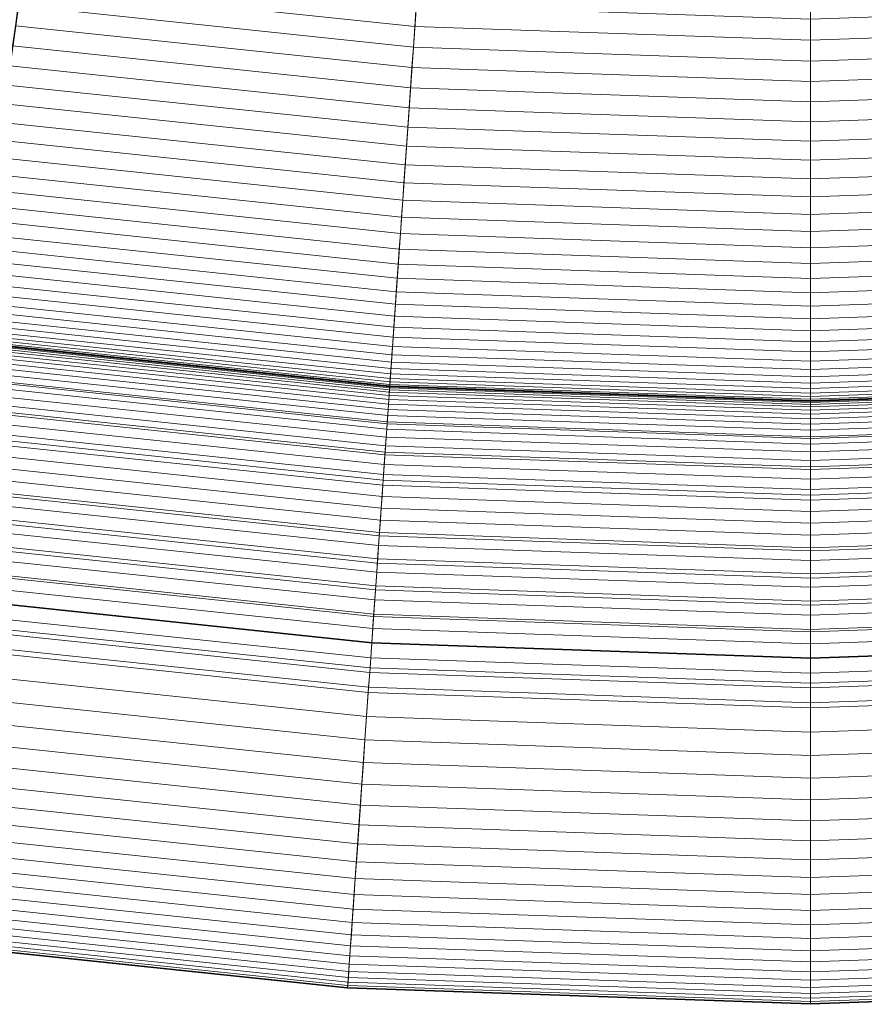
# Model space of a CAD drawing. Header units: millimetres. Extents: x -219 to 220, y -220 to 220.
# Tile 10 of 146: x -26 to 2, y -220 to -187. Entities that reach past the tile are written whole.
import ezdxf

# ---------------------------------------------------------------- set-up
doc = ezdxf.new("R2010")
doc.units = ezdxf.units.MM
doc.layers.add('LUCIDO_1', color=1, linetype='Continuous', lineweight=20, true_color=0xff0000)
doc.layers.add('Nessuna', color=7, linetype='Continuous', lineweight=9)

# ---------------------------------------------------------------- blocks, each defined once
blk = doc.blocks.new('Group-1')
at = {"layer": 'Nessuna', "color": 7, "linetype": 'Continuous', "lineweight": 9, "transparency": 33554687}
for points in [[(-68.436, -189.146, -79.962), (-81.46, -183.885, -79.962), (-20.392, -46.723, -89.301), (-17.085, -48.059, -89.301)], [(-55.077, -193.487, -79.962), (-68.436, -189.146, -79.962), (-17.085, -48.059, -89.301), (-13.693, -49.162, -89.301)], [(-41.448, -196.885, -79.962), (-55.077, -193.487, -79.962), (-13.693, -49.162, -89.301), (-10.232, -50.024, -89.301)], [(-27.615, -199.324, -79.962), (-41.448, -196.885, -79.962), (-10.232, -50.024, -89.301), (-6.719, -50.644, -89.301)], [(-13.646, -200.793, -79.962), (-27.615, -199.324, -79.962), (-6.719, -50.644, -89.301), (-3.172, -51.017, -89.301)], [(0.392, -201.283, -79.962), (-13.646, -200.793, -79.962), (-3.172, -51.017, -89.301), (0.392, -51.141, -89.301)], [(14.43, -200.793, -79.962), (0.392, -201.283, -79.962), (0.392, -51.141, -89.301), (3.957, -51.017, -89.301)], [(-12.676, -186.921, -60.721), (-25.68, -185.555, -60.721), (-25.777, -186.244, -60.595), (-12.724, -187.615, -60.595)], [(-12.724, -187.615, -60.595), (-25.777, -186.244, -60.595), (-25.873, -186.926, -60.435), (-12.772, -188.303, -60.435)], [(-12.772, -188.303, -60.435), (-25.873, -186.926, -60.435), (-25.967, -187.6, -60.244), (-12.82, -188.982, -60.244)], [(0.392, -187.378, -60.721), (-12.676, -186.921, -60.721), (-12.724, -187.615, -60.595), (0.392, -188.074, -60.595)], [(13.46, -186.921, -60.721), (0.392, -187.378, -60.721), (0.392, -188.074, -60.595), (13.509, -187.615, -60.595)], [(-12.82, -188.982, -60.244), (-25.967, -187.6, -60.244), (-26.061, -188.264, -60.02), (-12.866, -189.651, -60.02)], [(0.392, -188.074, -60.595), (-12.724, -187.615, -60.595), (-12.772, -188.303, -60.435), (0.392, -188.762, -60.435)], [(13.509, -187.615, -60.595), (0.392, -188.074, -60.595), (0.392, -188.762, -60.435), (13.557, -188.303, -60.435)], [(-12.866, -189.651, -60.02), (-26.061, -188.264, -60.02), (-26.153, -188.918, -59.766), (-12.913, -190.309, -59.766)], [(0.392, -188.762, -60.435), (-12.772, -188.303, -60.435), (-12.82, -188.982, -60.244), (0.392, -189.443, -60.244)], [(13.557, -188.303, -60.435), (0.392, -188.762, -60.435), (0.392, -189.443, -60.244), (13.604, -188.982, -60.244)], [(-12.913, -190.309, -59.766), (-26.153, -188.918, -59.766), (-26.243, -189.558, -59.48), (-12.958, -190.954, -59.48)], [(0.392, -189.443, -60.244), (-12.82, -188.982, -60.244), (-12.866, -189.651, -60.02), (0.392, -190.114, -60.02)], [(13.604, -188.982, -60.244), (0.392, -189.443, -60.244), (0.392, -190.114, -60.02), (13.651, -189.651, -60.02)], [(-12.958, -190.954, -59.48), (-26.243, -189.558, -59.48), (-26.331, -190.185, -59.164), (-13.002, -191.586, -59.164)], [(0.392, -190.114, -60.02), (-12.866, -189.651, -60.02), (-12.913, -190.309, -59.766), (0.392, -190.774, -59.766)], [(13.651, -189.651, -60.02), (0.392, -190.114, -60.02), (0.392, -190.774, -59.766), (13.697, -190.309, -59.766)], [(-13.002, -191.586, -59.164), (-26.331, -190.185, -59.164), (-26.417, -190.796, -58.819), (-13.045, -192.201, -58.819)], [(0.392, -190.774, -59.766), (-12.913, -190.309, -59.766), (-12.958, -190.954, -59.48), (0.392, -191.421, -59.48)], [(13.697, -190.309, -59.766), (0.392, -190.774, -59.766), (0.392, -191.421, -59.48), (13.742, -190.954, -59.48)], [(-13.045, -192.201, -58.819), (-26.417, -190.796, -58.819), (-26.5, -191.39, -58.445), (-13.087, -192.8, -58.445)], [(0.392, -191.421, -59.48), (-12.958, -190.954, -59.48), (-13.002, -191.586, -59.164), (0.392, -192.053, -59.164)], [(13.742, -190.954, -59.48), (0.392, -191.421, -59.48), (0.392, -192.053, -59.164), (13.786, -191.586, -59.164)], [(-13.087, -192.8, -58.445), (-26.5, -191.39, -58.445), (-26.581, -191.966, -58.043), (-13.127, -193.38, -58.043)], [(0.392, -192.053, -59.164), (-13.002, -191.586, -59.164), (-13.045, -192.201, -58.819), (0.392, -192.67, -58.819)], [(13.786, -191.586, -59.164), (0.392, -192.053, -59.164), (0.392, -192.67, -58.819), (13.829, -192.201, -58.819)], [(-13.127, -193.38, -58.043), (-26.581, -191.966, -58.043), (-26.659, -192.523, -57.615), (-13.167, -193.941, -57.615)], [(0.392, -192.67, -58.819), (-13.045, -192.201, -58.819), (-13.087, -192.8, -58.445), (0.392, -193.271, -58.445)], [(13.829, -192.201, -58.819), (0.392, -192.67, -58.819), (0.392, -193.271, -58.445), (13.871, -192.8, -58.445)], [(-13.167, -193.941, -57.615), (-26.659, -192.523, -57.615), (-26.735, -193.059, -57.16), (-13.204, -194.482, -57.16)], [(0.392, -193.271, -58.445), (-13.087, -192.8, -58.445), (-13.127, -193.38, -58.043), (0.392, -193.853, -58.043)], [(13.871, -192.8, -58.445), (0.392, -193.271, -58.445), (0.392, -193.853, -58.043), (13.912, -193.38, -58.043)], [(-13.204, -194.482, -57.16), (-26.735, -193.059, -57.16), (-26.807, -193.574, -56.68), (-13.241, -195, -56.68)], [(-13.241, -195, -56.68), (-26.807, -193.574, -56.68), (-26.876, -194.065, -56.176), (-13.275, -195.495, -56.176)], [(0.392, -193.853, -58.043), (-13.127, -193.38, -58.043), (-13.167, -193.941, -57.615), (0.392, -194.415, -57.615)], [(13.912, -193.38, -58.043), (0.392, -193.853, -58.043), (0.392, -194.415, -57.615), (13.951, -193.941, -57.615)], [(-13.275, -195.495, -56.176), (-26.876, -194.065, -56.176), (-26.942, -194.533, -55.65), (-13.308, -195.966, -55.65)], [(0.392, -194.415, -57.615), (-13.167, -193.941, -57.615), (-13.204, -194.482, -57.16), (0.392, -194.956, -57.16)], [(13.951, -193.941, -57.615), (0.392, -194.415, -57.615), (0.392, -194.956, -57.16), (13.989, -194.482, -57.16)], [(-13.308, -195.966, -55.65), (-26.942, -194.533, -55.65), (-27.004, -194.975, -55.102), (-13.339, -196.411, -55.102)], [(0.392, -194.956, -57.16), (-13.204, -194.482, -57.16), (-13.241, -195, -56.68), (0.392, -195.476, -56.68)], [(13.989, -194.482, -57.16), (0.392, -194.956, -57.16), (0.392, -195.476, -56.68), (14.025, -195, -56.68)], [(-13.339, -196.411, -55.102), (-27.004, -194.975, -55.102), (-27.062, -195.391, -54.533), (-13.369, -196.83, -54.533)], [(0.392, -195.476, -56.68), (-13.241, -195, -56.68), (-13.275, -195.495, -56.176), (0.392, -195.972, -56.176)], [(14.025, -195, -56.68), (0.392, -195.476, -56.68), (0.392, -195.972, -56.176), (14.06, -195.495, -56.176)], [(-13.369, -196.83, -54.533), (-27.062, -195.391, -54.533), (-27.117, -195.78, -53.945), (-13.396, -197.222, -53.945)], [(0.392, -195.972, -56.176), (-13.275, -195.495, -56.176), (-13.308, -195.966, -55.65), (0.392, -196.444, -55.65)], [(14.06, -195.495, -56.176), (0.392, -195.972, -56.176), (0.392, -196.444, -55.65), (14.093, -195.966, -55.65)], [(-13.396, -197.222, -53.945), (-27.117, -195.78, -53.945), (-27.168, -196.142, -53.339), (-13.421, -197.586, -53.339)], [(-13.421, -197.586, -53.339), (-27.168, -196.142, -53.339), (-27.215, -196.474, -52.717), (-13.445, -197.922, -52.717)], [(0.392, -196.444, -55.65), (-13.308, -195.966, -55.65), (-13.339, -196.411, -55.102), (0.392, -196.891, -55.102)], [(14.093, -195.966, -55.65), (0.392, -196.444, -55.65), (0.392, -196.891, -55.102), (14.124, -196.411, -55.102)], [(-13.445, -197.922, -52.717), (-27.215, -196.474, -52.717), (-27.257, -196.777, -52.08), (-13.466, -198.227, -52.08)], [(0.392, -196.891, -55.102), (-13.339, -196.411, -55.102), (-13.369, -196.83, -54.533), (0.392, -197.311, -54.533)], [(14.124, -196.411, -55.102), (0.392, -196.891, -55.102), (0.392, -197.311, -54.533), (14.153, -196.83, -54.533)], [(-13.466, -198.227, -52.08), (-27.257, -196.777, -52.08), (-27.296, -197.051, -51.429), (-13.485, -198.502, -51.429)], [(0.392, -197.311, -54.533), (-13.369, -196.83, -54.533), (-13.396, -197.222, -53.945), (0.392, -197.704, -53.945)], [(14.153, -196.83, -54.533), (0.392, -197.311, -54.533), (0.392, -197.704, -53.945), (14.181, -197.222, -53.945)], [(-13.485, -198.502, -51.429), (-27.296, -197.051, -51.429), (-27.33, -197.293, -50.765), (-13.503, -198.746, -50.765)], [(-13.517, -198.959, -50.091), (-27.359, -197.504, -50.091), (-27.385, -197.684, -49.408), (-13.53, -199.14, -49.408)], [(-13.503, -198.746, -50.765), (-27.33, -197.293, -50.765), (-27.359, -197.504, -50.091), (-13.517, -198.959, -50.091)], [(0.392, -197.704, -53.945), (-13.396, -197.222, -53.945), (-13.421, -197.586, -53.339), (0.392, -198.069, -53.339)], [(14.181, -197.222, -53.945), (0.392, -197.704, -53.945), (0.392, -198.069, -53.339), (14.206, -197.586, -53.339)], [(-13.54, -199.289, -48.716), (-27.405, -197.831, -48.716), (-27.421, -197.946, -48.019), (-13.549, -199.405, -48.019)], [(-13.53, -199.14, -49.408), (-27.385, -197.684, -49.408), (-27.405, -197.831, -48.716), (-13.54, -199.289, -48.716)], [(0.392, -198.069, -53.339), (-13.421, -197.586, -53.339), (-13.445, -197.922, -52.717), (0.392, -198.405, -52.717)], [(14.206, -197.586, -53.339), (0.392, -198.069, -53.339), (0.392, -198.405, -52.717), (14.229, -197.922, -52.717)], [(-13.562, -199.602, -9.02), (-27.449, -198.142, -9.02), (-27.457, -198.202, -8.533), (-13.567, -199.662, -8.533)], [(-13.56, -199.566, -9.509), (-27.444, -198.107, -9.509), (-27.449, -198.142, -9.02), (-13.562, -199.602, -9.02)], [(-13.559, -199.554, -10), (-27.442, -198.095, -10), (-27.444, -198.107, -9.509), (-13.56, -199.566, -9.509)], [(-13.558, -199.537, -46.611), (-27.44, -198.078, -46.611), (-27.442, -198.095, -45.904), (-13.559, -199.554, -45.904)], [(-13.559, -199.554, -45.904), (-27.442, -198.095, -45.904), (-27.442, -198.095, -10), (-13.559, -199.554, -10)], [(-13.554, -199.487, -47.317), (-27.433, -198.029, -47.317), (-27.44, -198.078, -46.611), (-13.558, -199.537, -46.611)], [(-13.549, -199.405, -48.019), (-27.421, -197.946, -48.019), (-27.433, -198.029, -47.317), (-13.554, -199.487, -47.317)], [(0.392, -198.405, -52.717), (-13.445, -197.922, -52.717), (-13.466, -198.227, -52.08), (0.392, -198.711, -52.08)], [(14.229, -197.922, -52.717), (0.392, -198.405, -52.717), (0.392, -198.711, -52.08), (14.251, -198.227, -52.08)], [(-13.58, -199.853, -7.57), (-27.484, -198.391, -7.57), (-27.502, -198.521, -7.097), (-13.589, -199.983, -7.097)], [(-13.572, -199.746, -8.049), (-27.469, -198.285, -8.049), (-27.484, -198.391, -7.57), (-13.58, -199.853, -7.57)], [(-13.567, -199.662, -8.533), (-27.457, -198.202, -8.533), (-27.469, -198.285, -8.049), (-13.572, -199.746, -8.049)], [(0.392, -198.987, -51.429), (-13.485, -198.502, -51.429), (-13.503, -198.746, -50.765), (0.392, -199.232, -50.765)], [(0.392, -198.711, -52.08), (-13.466, -198.227, -52.08), (-13.485, -198.502, -51.429), (0.392, -198.987, -51.429)], [(14.251, -198.227, -52.08), (0.392, -198.711, -52.08), (0.392, -198.987, -51.429), (14.27, -198.502, -51.429)], [(14.27, -198.502, -51.429), (0.392, -198.987, -51.429), (0.392, -199.232, -50.765), (14.287, -198.746, -50.765)], [(-13.6, -200.137, -6.631), (-27.524, -198.674, -6.631), (-27.548, -198.849, -6.173), (-13.612, -200.313, -6.173)], [(-13.589, -199.983, -7.097), (-27.502, -198.521, -7.097), (-27.524, -198.674, -6.631), (-13.6, -200.137, -6.631)], [(0.392, -199.232, -50.765), (-13.503, -198.746, -50.765), (-13.517, -198.959, -50.091), (0.392, -199.445, -50.091)], [(14.287, -198.746, -50.765), (0.392, -199.232, -50.765), (0.392, -199.445, -50.091), (14.302, -198.959, -50.091)], [(-13.626, -200.512, -5.724), (-27.576, -199.045, -5.724), (-27.607, -199.264, -5.286), (-13.641, -200.732, -5.286)], [(-13.612, -200.313, -6.173), (-27.548, -198.849, -6.173), (-27.576, -199.045, -5.724), (-13.626, -200.512, -5.724)], [(0.392, -199.626, -49.408), (-13.53, -199.14, -49.408), (-13.54, -199.289, -48.716), (0.392, -199.775, -48.716)], [(0.392, -199.445, -50.091), (-13.517, -198.959, -50.091), (-13.53, -199.14, -49.408), (0.392, -199.626, -49.408)], [(14.302, -198.959, -50.091), (0.392, -199.445, -50.091), (0.392, -199.626, -49.408), (14.315, -199.14, -49.408)], [(14.315, -199.14, -49.408), (0.392, -199.626, -49.408), (0.392, -199.775, -48.716), (14.325, -199.289, -48.716)], [(-13.711, -201.73, -79.881), (-27.746, -200.255, -79.881), (-27.615, -199.324, -79.962), (-13.646, -200.793, -79.962)], [(-13.641, -200.732, -5.286), (-27.607, -199.264, -5.286), (-27.64, -199.504, -4.859), (-13.658, -200.973, -4.859)], [(0.392, -199.974, -47.317), (-13.554, -199.487, -47.317), (-13.558, -199.537, -46.611), (0.392, -200.024, -46.611)], [(0.392, -199.891, -48.019), (-13.549, -199.405, -48.019), (-13.554, -199.487, -47.317), (0.392, -199.974, -47.317)], [(0.392, -199.775, -48.716), (-13.54, -199.289, -48.716), (-13.549, -199.405, -48.019), (0.392, -199.891, -48.019)], [(14.325, -199.289, -48.716), (0.392, -199.775, -48.716), (0.392, -199.891, -48.019), (14.333, -199.405, -48.019)], [(14.333, -199.405, -48.019), (0.392, -199.891, -48.019), (0.392, -199.974, -47.317), (14.339, -199.487, -47.317)], [(14.339, -199.487, -47.317), (0.392, -199.974, -47.317), (0.392, -200.024, -46.611), (14.342, -199.537, -46.611)], [(-13.677, -201.235, -4.444), (-27.677, -199.764, -4.444), (-27.716, -200.043, -4.043), (-13.696, -201.517, -4.043)], [(-13.658, -200.973, -4.859), (-27.64, -199.504, -4.859), (-27.677, -199.764, -4.444), (-13.677, -201.235, -4.444)], [(0.392, -200.233, -8.049), (-13.572, -199.746, -8.049), (-13.58, -199.853, -7.57), (0.392, -200.341, -7.57)], [(0.392, -200.149, -8.533), (-13.567, -199.662, -8.533), (-13.572, -199.746, -8.049), (0.392, -200.233, -8.049)], [(0.392, -200.089, -9.02), (-13.562, -199.602, -9.02), (-13.567, -199.662, -8.533), (0.392, -200.149, -8.533)], [(0.392, -200.053, -9.509), (-13.56, -199.566, -9.509), (-13.562, -199.602, -9.02), (0.392, -200.089, -9.02)], [(0.392, -200.041, -10), (-13.559, -199.554, -10), (-13.56, -199.566, -9.509), (0.392, -200.053, -9.509)], [(0.392, -200.024, -46.611), (-13.558, -199.537, -46.611), (-13.559, -199.554, -45.904), (0.392, -200.041, -45.904)], [(0.392, -200.041, -45.904), (-13.559, -199.554, -45.904), (-13.559, -199.554, -10), (0.392, -200.041, -10)], [(14.342, -199.537, -46.611), (0.392, -200.024, -46.611), (0.392, -200.041, -45.904), (14.344, -199.554, -45.904)], [(14.344, -199.554, -10), (0.392, -200.041, -10), (0.392, -200.053, -9.509), (14.344, -199.566, -9.509)], [(14.344, -199.554, -45.904), (0.392, -200.041, -45.904), (0.392, -200.041, -10), (14.344, -199.554, -10)], [(14.344, -199.566, -9.509), (0.392, -200.053, -9.509), (0.392, -200.089, -9.02), (14.347, -199.602, -9.02)], [(14.347, -199.602, -9.02), (0.392, -200.089, -9.02), (0.392, -200.149, -8.533), (14.351, -199.662, -8.533)], [(14.351, -199.662, -8.533), (0.392, -200.149, -8.533), (0.392, -200.233, -8.049), (14.357, -199.746, -8.049)], [(14.357, -199.746, -8.049), (0.392, -200.233, -8.049), (0.392, -200.341, -7.57), (14.365, -199.853, -7.57)], [(-13.696, -201.517, -4.043), (-27.716, -200.043, -4.043), (-27.758, -200.343, -3.656), (-13.717, -201.818, -3.656)], [(0.392, -200.626, -6.631), (-13.6, -200.137, -6.631), (-13.612, -200.313, -6.173), (0.392, -200.802, -6.173)], [(0.392, -200.472, -7.097), (-13.589, -199.983, -7.097), (-13.6, -200.137, -6.631), (0.392, -200.626, -6.631)], [(0.392, -200.341, -7.57), (-13.58, -199.853, -7.57), (-13.589, -199.983, -7.097), (0.392, -200.472, -7.097)], [(14.365, -199.853, -7.57), (0.392, -200.341, -7.57), (0.392, -200.472, -7.097), (14.374, -199.983, -7.097)], [(14.374, -199.983, -7.097), (0.392, -200.472, -7.097), (0.392, -200.626, -6.631), (14.384, -200.137, -6.631)], [(14.384, -200.137, -6.631), (0.392, -200.626, -6.631), (0.392, -200.802, -6.173), (14.397, -200.313, -6.173)], [(-13.776, -202.662, -79.756), (-27.876, -201.18, -79.756), (-27.746, -200.255, -79.881), (-13.711, -201.73, -79.881)], [(-13.717, -201.818, -3.656), (-27.758, -200.343, -3.656), (-27.803, -200.66, -3.284), (-13.74, -202.138, -3.284)], [(0.392, -200.802, -6.173), (-13.612, -200.313, -6.173), (-13.626, -200.512, -5.724), (0.392, -201.001, -5.724)], [(14.397, -200.313, -6.173), (0.392, -200.802, -6.173), (0.392, -201.001, -5.724), (14.411, -200.512, -5.724)], [(-13.74, -202.138, -3.284), (-27.803, -200.66, -3.284), (-27.85, -200.995, -2.929), (-13.763, -202.476, -2.929)], [(0.392, -202.222, -79.881), (-13.711, -201.73, -79.881), (-13.646, -200.793, -79.962), (0.392, -201.283, -79.962)], [(0.392, -201.222, -5.286), (-13.641, -200.732, -5.286), (-13.658, -200.973, -4.859), (0.392, -201.464, -4.859)], [(0.392, -201.001, -5.724), (-13.626, -200.512, -5.724), (-13.641, -200.732, -5.286), (0.392, -201.222, -5.286)], [(14.411, -200.512, -5.724), (0.392, -201.001, -5.724), (0.392, -201.222, -5.286), (14.426, -200.732, -5.286)], [(14.426, -200.732, -5.286), (0.392, -201.222, -5.286), (0.392, -201.464, -4.859), (14.443, -200.973, -4.859)], [(14.496, -201.73, -79.881), (0.392, -202.222, -79.881), (0.392, -201.283, -79.962), (14.43, -200.793, -79.962)], [(-13.763, -202.476, -2.929), (-27.85, -200.995, -2.929), (-27.899, -201.347, -2.59), (-13.788, -202.83, -2.59)], [(0.392, -201.464, -4.859), (-13.658, -200.973, -4.859), (-13.677, -201.235, -4.444), (0.392, -201.726, -4.444)], [(14.443, -200.973, -4.859), (0.392, -201.464, -4.859), (0.392, -201.726, -4.444), (14.461, -201.235, -4.444)], [(-13.841, -203.587, -79.587), (-28.005, -202.099, -79.587), (-27.876, -201.18, -79.756), (-13.776, -202.662, -79.756)], [(-13.788, -202.83, -2.59), (-27.899, -201.347, -2.59), (-27.951, -201.715, -2.27), (-13.814, -203.201, -2.27)], [(0.392, -201.726, -4.444), (-13.677, -201.235, -4.444), (-13.696, -201.517, -4.043), (0.392, -202.009, -4.043)], [(14.461, -201.235, -4.444), (0.392, -201.726, -4.444), (0.392, -202.009, -4.043), (14.481, -201.517, -4.043)], [(-13.814, -203.201, -2.27), (-27.951, -201.715, -2.27), (-28.005, -202.098, -1.968), (-13.841, -203.587, -1.968)], [(0.392, -203.157, -79.756), (-13.776, -202.662, -79.756), (-13.711, -201.73, -79.881), (0.392, -202.222, -79.881)], [(0.392, -202.009, -4.043), (-13.696, -201.517, -4.043), (-13.717, -201.818, -3.656), (0.392, -202.311, -3.656)], [(14.481, -201.517, -4.043), (0.392, -202.009, -4.043), (0.392, -202.311, -3.656), (14.502, -201.818, -3.656)], [(14.561, -202.662, -79.756), (0.392, -203.157, -79.756), (0.392, -202.222, -79.881), (14.496, -201.73, -79.881)], [(-13.905, -204.504, -79.375), (-28.133, -203.008, -79.375), (-28.005, -202.099, -79.587), (-13.841, -203.587, -79.587)], [(-13.841, -203.587, -1.968), (-28.005, -202.098, -1.968), (-28.061, -202.496, -1.685), (-13.869, -203.987, -1.685)], [(0.392, -202.311, -3.656), (-13.717, -201.818, -3.656), (-13.74, -202.138, -3.284), (0.392, -202.632, -3.284)], [(14.502, -201.818, -3.656), (0.392, -202.311, -3.656), (0.392, -202.632, -3.284), (14.524, -202.138, -3.284)], [(0.392, -202.632, -3.284), (-13.74, -202.138, -3.284), (-13.763, -202.476, -2.929), (0.392, -202.97, -2.929)], [(14.524, -202.138, -3.284), (0.392, -202.632, -3.284), (0.392, -202.97, -2.929), (14.548, -202.476, -2.929)], [(-13.869, -203.987, -1.685), (-28.061, -202.496, -1.685), (-28.119, -202.906, -1.423), (-13.898, -204.401, -1.423)], [(0.392, -204.084, -79.587), (-13.841, -203.587, -79.587), (-13.776, -202.662, -79.756), (0.392, -203.157, -79.756)], [(0.392, -202.97, -2.929), (-13.763, -202.476, -2.929), (-13.788, -202.83, -2.59), (0.392, -203.326, -2.59)], [(14.548, -202.476, -2.929), (0.392, -202.97, -2.929), (0.392, -203.326, -2.59), (14.573, -202.83, -2.59)], [(14.626, -203.587, -79.587), (0.392, -204.084, -79.587), (0.392, -203.157, -79.756), (14.561, -202.662, -79.756)], [(-13.968, -205.409, -79.12), (-28.259, -203.907, -79.12), (-28.133, -203.008, -79.375), (-13.905, -204.504, -79.375)], [(-13.898, -204.401, -1.423), (-28.119, -202.906, -1.423), (-28.178, -203.329, -1.181), (-13.928, -204.827, -1.181)], [(0.392, -203.326, -2.59), (-13.788, -202.83, -2.59), (-13.814, -203.201, -2.27), (0.392, -203.697, -2.27)], [(14.573, -202.83, -2.59), (0.392, -203.326, -2.59), (0.392, -203.697, -2.27), (14.599, -203.201, -2.27)], [(-13.928, -204.827, -1.181), (-28.178, -203.329, -1.181), (-28.239, -203.763, -0.96), (-13.958, -205.264, -0.96)], [(0.392, -203.697, -2.27), (-13.814, -203.201, -2.27), (-13.841, -203.587, -1.968), (0.392, -204.084, -1.968)], [(14.599, -203.201, -2.27), (0.392, -203.697, -2.27), (0.392, -204.084, -1.968), (14.626, -203.587, -1.968)], [(0.392, -205.003, -79.375), (-13.905, -204.504, -79.375), (-13.841, -203.587, -79.587), (0.392, -204.084, -79.587)], [(0.392, -204.084, -1.968), (-13.841, -203.587, -1.968), (-13.869, -203.987, -1.685), (0.392, -204.485, -1.685)], [(14.626, -203.587, -1.968), (0.392, -204.084, -1.968), (0.392, -204.485, -1.685), (14.654, -203.987, -1.685)], [(14.69, -204.504, -79.375), (0.392, -205.003, -79.375), (0.392, -204.084, -79.587), (14.626, -203.587, -79.587)], [(-14.031, -206.301, -78.822), (-28.384, -204.793, -78.822), (-28.259, -203.907, -79.12), (-13.968, -205.409, -79.12)], [(-13.958, -205.264, -0.96), (-28.239, -203.763, -0.96), (-28.301, -204.208, -0.761), (-13.99, -205.712, -0.761)], [(0.392, -204.485, -1.685), (-13.869, -203.987, -1.685), (-13.898, -204.401, -1.423), (0.392, -204.9, -1.423)], [(14.654, -203.987, -1.685), (0.392, -204.485, -1.685), (0.392, -204.9, -1.423), (14.683, -204.401, -1.423)], [(-13.99, -205.712, -0.761), (-28.301, -204.208, -0.761), (-28.365, -204.661, -0.585), (-14.022, -206.169, -0.585)], [(-14.022, -206.169, -0.585), (-28.365, -204.661, -0.585), (-28.43, -205.123, -0.431), (-14.054, -206.634, -0.431)], [(0.392, -205.911, -79.12), (-13.968, -205.409, -79.12), (-13.905, -204.504, -79.375), (0.392, -205.003, -79.375)], [(0.392, -204.9, -1.423), (-13.898, -204.401, -1.423), (-13.928, -204.827, -1.181), (0.392, -205.327, -1.181)], [(14.683, -204.401, -1.423), (0.392, -204.9, -1.423), (0.392, -205.327, -1.181), (14.712, -204.827, -1.181)], [(14.753, -205.409, -79.12), (0.392, -205.911, -79.12), (0.392, -205.003, -79.375), (14.69, -204.504, -79.375)], [(-14.092, -207.179, -78.482), (-28.506, -205.664, -78.482), (-28.384, -204.793, -78.822), (-14.031, -206.301, -78.822)], [(0.392, -205.327, -1.181), (-13.928, -204.827, -1.181), (-13.958, -205.264, -0.96), (0.392, -205.766, -0.96)], [(14.712, -204.827, -1.181), (0.392, -205.327, -1.181), (0.392, -205.766, -0.96), (14.743, -205.264, -0.96)], [(-14.054, -206.634, -0.431), (-28.43, -205.123, -0.431), (-28.496, -205.591, -0.3), (-14.087, -207.106, -0.3)], [(0.392, -205.766, -0.96), (-13.958, -205.264, -0.96), (-13.99, -205.712, -0.761), (0.392, -206.214, -0.761)], [(14.743, -205.264, -0.96), (0.392, -205.766, -0.96), (0.392, -206.214, -0.761), (14.774, -205.712, -0.761)], [(-14.152, -208.039, -78.101), (-28.626, -206.518, -78.101), (-28.506, -205.664, -78.482), (-14.092, -207.179, -78.482)], [(-14.087, -207.106, -0.3), (-28.496, -205.591, -0.3), (-28.563, -206.065, -0.192), (-14.12, -207.583, -0.192)], [(0.392, -206.805, -78.822), (-14.031, -206.301, -78.822), (-13.968, -205.409, -79.12), (0.392, -205.911, -79.12)], [(14.815, -206.301, -78.822), (0.392, -206.805, -78.822), (0.392, -205.911, -79.12), (14.753, -205.409, -79.12)], [(0.392, -206.214, -0.761), (-13.99, -205.712, -0.761), (-14.022, -206.169, -0.585), (0.392, -206.672, -0.585)], [(14.774, -205.712, -0.761), (0.392, -206.214, -0.761), (0.392, -206.672, -0.585), (14.806, -206.169, -0.585)], [(-14.12, -207.583, -0.192), (-28.563, -206.065, -0.192), (-28.63, -206.544, -0.108), (-14.154, -208.066, -0.108)], [(0.392, -207.685, -78.482), (-14.092, -207.179, -78.482), (-14.031, -206.301, -78.822), (0.392, -206.805, -78.822)], [(0.392, -206.672, -0.585), (-14.022, -206.169, -0.585), (-14.054, -206.634, -0.431), (0.392, -207.138, -0.431)], [(14.806, -206.169, -0.585), (0.392, -206.672, -0.585), (0.392, -207.138, -0.431), (14.839, -206.634, -0.431)], [(14.877, -207.179, -78.482), (0.392, -207.685, -78.482), (0.392, -206.805, -78.822), (14.815, -206.301, -78.822)], [(-14.211, -208.881, -77.68), (-28.744, -207.353, -77.68), (-28.626, -206.518, -78.101), (-14.152, -208.039, -78.101)], [(-14.154, -208.066, -0.108), (-28.63, -206.544, -0.108), (-28.698, -207.027, -0.048), (-14.188, -208.552, -0.048)], [(0.392, -207.138, -0.431), (-14.054, -206.634, -0.431), (-14.087, -207.106, -0.3), (0.392, -207.611, -0.3)], [(14.839, -206.634, -0.431), (0.392, -207.138, -0.431), (0.392, -207.611, -0.3), (14.872, -207.106, -0.3)], [(-14.188, -208.552, -0.048), (-28.698, -207.027, -0.048), (-28.766, -207.512, -0.012), (-14.222, -209.04, -0.012)], [(0.392, -208.547, -78.101), (-14.152, -208.039, -78.101), (-14.092, -207.179, -78.482), (0.392, -207.685, -78.482)], [(0.392, -207.611, -0.3), (-14.087, -207.106, -0.3), (-14.12, -207.583, -0.192), (0.392, -208.09, -0.192)], [(14.872, -207.106, -0.3), (0.392, -207.611, -0.3), (0.392, -208.09, -0.192), (14.905, -207.583, -0.192)], [(14.937, -208.039, -78.101), (0.392, -208.547, -78.101), (0.392, -207.685, -78.482), (14.877, -207.179, -78.482)], [(-14.269, -209.702, -77.22), (-28.858, -208.168, -77.22), (-28.744, -207.353, -77.68), (-14.211, -208.881, -77.68)], [(-14.222, -209.04, -0.012), (-28.766, -207.512, -0.012), (-28.834, -207.997), (-14.257, -209.53)], [(0.392, -208.09, -0.192), (-14.12, -207.583, -0.192), (-14.154, -208.066, -0.108), (0.392, -208.574, -0.108)], [(14.905, -207.583, -0.192), (0.392, -208.09, -0.192), (0.392, -208.574, -0.108), (14.939, -208.066, -0.108)], [(-14.257, -209.53), (-28.834, -207.997), (-30.226, -217.9), (-14.954, -219.505)], [(-14.324, -210.5, -76.721), (-28.969, -208.961, -76.721), (-28.858, -208.168, -77.22), (-14.269, -209.702, -77.22)], [(0.392, -209.391, -77.68), (-14.211, -208.881, -77.68), (-14.152, -208.039, -78.101), (0.392, -208.547, -78.101)], [(0.392, -208.574, -0.108), (-14.154, -208.066, -0.108), (-14.188, -208.552, -0.048), (0.392, -209.061, -0.048)], [(14.996, -208.881, -77.68), (0.392, -209.391, -77.68), (0.392, -208.547, -78.101), (14.937, -208.039, -78.101)], [(14.939, -208.066, -0.108), (0.392, -208.574, -0.108), (0.392, -209.061, -0.048), (14.973, -208.552, -0.048)], [(0.392, -209.061, -0.048), (-14.188, -208.552, -0.048), (-14.222, -209.04, -0.012), (0.392, -209.55, -0.012)], [(14.973, -208.552, -0.048), (0.392, -209.061, -0.048), (0.392, -209.55, -0.012), (15.007, -209.04, -0.012)], [(0.392, -210.214, -77.22), (-14.269, -209.702, -77.22), (-14.211, -208.881, -77.68), (0.392, -209.391, -77.68)], [(15.053, -209.702, -77.22), (0.392, -210.214, -77.22), (0.392, -209.391, -77.68), (14.996, -208.881, -77.68)], [(-14.379, -211.274, -76.186), (-29.077, -209.729, -76.186), (-28.969, -208.961, -76.721), (-14.324, -210.5, -76.721)], [(0.392, -209.55, -0.012), (-14.222, -209.04, -0.012), (-14.257, -209.53), (0.392, -210.041)], [(15.007, -209.04, -0.012), (0.392, -209.55, -0.012), (0.392, -210.041), (15.041, -209.53)], [(0.392, -210.041), (-14.257, -209.53), (-14.954, -219.505), (0.392, -220.041)], [(15.041, -209.53), (0.392, -210.041), (0.392, -220.041), (15.739, -219.505)], [(-14.431, -212.022, -75.614), (-29.182, -210.471, -75.614), (-29.077, -209.729, -76.186), (-14.379, -211.274, -76.186)], [(0.392, -211.014, -76.721), (-14.324, -210.5, -76.721), (-14.269, -209.702, -77.22), (0.392, -210.214, -77.22)], [(15.109, -210.5, -76.721), (0.392, -211.014, -76.721), (0.392, -210.214, -77.22), (15.053, -209.702, -77.22)], [(-14.481, -212.742, -75.008), (-29.282, -211.186, -75.008), (-29.182, -210.471, -75.614), (-14.431, -212.022, -75.614)], [(0.392, -211.79, -76.186), (-14.379, -211.274, -76.186), (-14.324, -210.5, -76.721), (0.392, -211.014, -76.721)], [(15.163, -211.274, -76.186), (0.392, -211.79, -76.186), (0.392, -211.014, -76.721), (15.109, -210.5, -76.721)], [(-14.529, -213.433, -74.368), (-29.379, -211.872, -74.368), (-29.282, -211.186, -75.008), (-14.481, -212.742, -75.008)], [(0.392, -212.539, -75.614), (-14.431, -212.022, -75.614), (-14.379, -211.274, -76.186), (0.392, -211.79, -76.186)], [(15.215, -212.022, -75.614), (0.392, -212.539, -75.614), (0.392, -211.79, -76.186), (15.163, -211.274, -76.186)], [(-14.576, -214.093, -73.696), (-29.471, -212.527, -73.696), (-29.379, -211.872, -74.368), (-14.529, -213.433, -74.368)], [(0.392, -213.261, -75.008), (-14.481, -212.742, -75.008), (-14.431, -212.022, -75.614), (0.392, -212.539, -75.614)], [(15.266, -212.742, -75.008), (0.392, -213.261, -75.008), (0.392, -212.539, -75.614), (15.215, -212.022, -75.614)], [(-14.62, -214.721, -72.994), (-29.558, -213.151, -72.994), (-29.471, -212.527, -73.696), (-14.576, -214.093, -73.696)], [(0.392, -213.954, -74.368), (-14.529, -213.433, -74.368), (-14.481, -212.742, -75.008), (0.392, -213.261, -75.008)], [(15.314, -213.433, -74.368), (0.392, -213.954, -74.368), (0.392, -213.261, -75.008), (15.266, -212.742, -75.008)], [(-14.661, -215.315, -72.263), (-29.641, -213.74, -72.263), (-29.558, -213.151, -72.994), (-14.62, -214.721, -72.994)], [(0.392, -214.616, -73.696), (-14.576, -214.093, -73.696), (-14.529, -213.433, -74.368), (0.392, -213.954, -74.368)], [(15.36, -214.093, -73.696), (0.392, -214.616, -73.696), (0.392, -213.954, -74.368), (15.314, -213.433, -74.368)], [(-14.7, -215.874, -71.505), (-29.719, -214.295, -71.505), (-29.641, -213.74, -72.263), (-14.661, -215.315, -72.263)], [(0.392, -215.245, -72.994), (-14.62, -214.721, -72.994), (-14.576, -214.093, -73.696), (0.392, -214.616, -73.696)], [(15.404, -214.721, -72.994), (0.392, -215.245, -72.994), (0.392, -214.616, -73.696), (15.36, -214.093, -73.696)], [(-14.737, -216.397, -70.721), (-29.792, -214.814, -70.721), (-29.719, -214.295, -71.505), (-14.7, -215.874, -71.505)], [(-14.771, -216.882, -69.914), (-29.86, -215.296, -69.914), (-29.792, -214.814, -70.721), (-14.737, -216.397, -70.721)], [(0.392, -215.84, -72.263), (-14.661, -215.315, -72.263), (-14.62, -214.721, -72.994), (0.392, -215.245, -72.994)], [(15.446, -215.315, -72.263), (0.392, -215.84, -72.263), (0.392, -215.245, -72.994), (15.404, -214.721, -72.994)], [(-14.802, -217.329, -69.084), (-29.922, -215.739, -69.084), (-29.86, -215.296, -69.914), (-14.771, -216.882, -69.914)], [(0.392, -216.401, -71.505), (-14.7, -215.874, -71.505), (-14.661, -215.315, -72.263), (0.392, -215.84, -72.263)], [(15.485, -215.874, -71.505), (0.392, -216.401, -71.505), (0.392, -215.84, -72.263), (15.446, -215.315, -72.263)], [(-14.83, -217.736, -68.234), (-29.979, -216.144, -68.234), (-29.922, -215.739, -69.084), (-14.802, -217.329, -69.084)], [(0.392, -216.925, -70.721), (-14.737, -216.397, -70.721), (-14.7, -215.874, -71.505), (0.392, -216.401, -71.505)], [(15.521, -216.397, -70.721), (0.392, -216.925, -70.721), (0.392, -216.401, -71.505), (15.485, -215.874, -71.505)], [(-14.856, -218.103, -67.366), (-30.03, -216.508, -67.366), (-29.979, -216.144, -68.234), (-14.83, -217.736, -68.234)], [(0.392, -217.411, -69.914), (-14.771, -216.882, -69.914), (-14.737, -216.397, -70.721), (0.392, -216.925, -70.721)], [(15.555, -216.882, -69.914), (0.392, -217.411, -69.914), (0.392, -216.925, -70.721), (15.521, -216.397, -70.721)], [(-14.879, -218.429, -66.481), (-30.076, -216.831, -66.481), (-30.03, -216.508, -67.366), (-14.856, -218.103, -67.366)], [(-14.916, -218.953, -64.671), (-30.149, -217.352, -64.671), (-30.115, -217.113, -65.583), (-14.899, -218.712, -65.583)], [(-14.899, -218.712, -65.583), (-30.115, -217.113, -65.583), (-30.076, -216.831, -66.481), (-14.879, -218.429, -66.481)], [(0.392, -217.859, -69.084), (-14.802, -217.329, -69.084), (-14.771, -216.882, -69.914), (0.392, -217.411, -69.914)], [(15.587, -217.329, -69.084), (0.392, -217.859, -69.084), (0.392, -217.411, -69.914), (15.555, -216.882, -69.914)], [(-14.929, -219.151, -63.75), (-30.176, -217.549, -63.75), (-30.149, -217.352, -64.671), (-14.916, -218.953, -64.671)], [(0.392, -218.268, -68.234), (-14.83, -217.736, -68.234), (-14.802, -217.329, -69.084), (0.392, -217.859, -69.084)], [(15.615, -217.736, -68.234), (0.392, -218.268, -68.234), (0.392, -217.859, -69.084), (15.587, -217.329, -69.084)], [(-14.948, -219.417, -61.883), (-30.213, -217.812, -61.883), (-30.198, -217.702, -62.82), (-14.94, -219.306, -62.82)], [(-14.94, -219.306, -62.82), (-30.198, -217.702, -62.82), (-30.176, -217.549, -63.75), (-14.929, -219.151, -63.75)], [(0.392, -218.635, -67.366), (-14.856, -218.103, -67.366), (-14.83, -217.736, -68.234), (0.392, -218.268, -68.234)], [(15.641, -218.103, -67.366), (0.392, -218.635, -67.366), (0.392, -218.268, -68.234), (15.615, -217.736, -68.234)], [(-14.954, -219.505, -60), (-30.226, -217.9, -60), (-30.223, -217.878, -60.943), (-14.953, -219.483, -60.943)], [(-14.954, -219.505), (-30.226, -217.9), (-30.226, -217.9, -60), (-14.954, -219.505, -60)], [(-14.953, -219.483, -60.943), (-30.223, -217.878, -60.943), (-30.213, -217.812, -61.883), (-14.948, -219.417, -61.883)], [(0.392, -218.962, -66.481), (-14.879, -218.429, -66.481), (-14.856, -218.103, -67.366), (0.392, -218.635, -67.366)], [(15.663, -218.429, -66.481), (0.392, -218.962, -66.481), (0.392, -218.635, -67.366), (15.641, -218.103, -67.366)], [(0.392, -219.488, -64.671), (-14.916, -218.953, -64.671), (-14.899, -218.712, -65.583), (0.392, -219.246, -65.583)], [(0.392, -219.246, -65.583), (-14.899, -218.712, -65.583), (-14.879, -218.429, -66.481), (0.392, -218.962, -66.481)], [(15.683, -218.712, -65.583), (0.392, -219.246, -65.583), (0.392, -218.962, -66.481), (15.663, -218.429, -66.481)], [(15.7, -218.953, -64.671), (0.392, -219.488, -64.671), (0.392, -219.246, -65.583), (15.683, -218.712, -65.583)], [(0.392, -219.687, -63.75), (-14.929, -219.151, -63.75), (-14.916, -218.953, -64.671), (0.392, -219.488, -64.671)], [(15.714, -219.151, -63.75), (0.392, -219.687, -63.75), (0.392, -219.488, -64.671), (15.7, -218.953, -64.671)], [(0.392, -219.952, -61.883), (-14.948, -219.417, -61.883), (-14.94, -219.306, -62.82), (0.392, -219.841, -62.82)], [(0.392, -219.841, -62.82), (-14.94, -219.306, -62.82), (-14.929, -219.151, -63.75), (0.392, -219.687, -63.75)], [(15.725, -219.306, -62.82), (0.392, -219.841, -62.82), (0.392, -219.687, -63.75), (15.714, -219.151, -63.75)], [(15.733, -219.417, -61.883), (0.392, -219.952, -61.883), (0.392, -219.841, -62.82), (15.725, -219.306, -62.82)], [(0.392, -220.041, -60), (-14.954, -219.505, -60), (-14.953, -219.483, -60.943), (0.392, -220.019, -60.943)], [(0.392, -220.041), (-14.954, -219.505), (-14.954, -219.505, -60), (0.392, -220.041, -60)], [(0.392, -220.019, -60.943), (-14.953, -219.483, -60.943), (-14.948, -219.417, -61.883), (0.392, -219.952, -61.883)], [(15.737, -219.483, -60.943), (0.392, -220.019, -60.943), (0.392, -219.952, -61.883), (15.733, -219.417, -61.883)], [(15.739, -219.505, -60), (0.392, -220.041, -60), (0.392, -220.019, -60.943), (15.737, -219.483, -60.943)], [(15.739, -219.505), (0.392, -220.041), (0.392, -220.041, -60), (15.739, -219.505, -60)]]:
    blk.add_3dface(points, dxfattribs=at)

msp = doc.modelspace()

# ---------------------------------------------------------------- block references
at = {"layer": 'LUCIDO_1', "color": 7, "transparency": 33554687}
msp.add_blockref('Group-1', (0, 0), dxfattribs=at)

doc.saveas('drawing.dxf')
